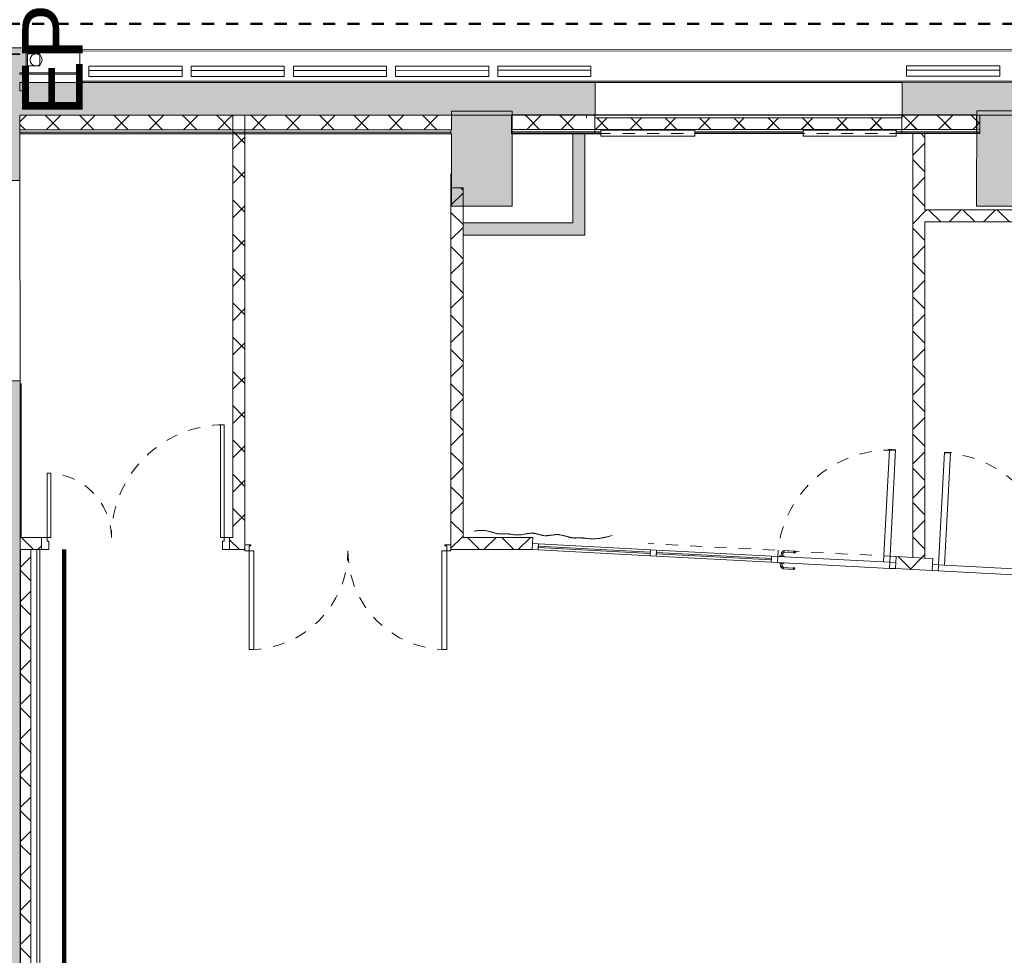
# Model space of a CAD drawing. Header units: metres. Extents: x 82 to 222, y -4 to 154.
# Tile 203 of 214: x 171.06 to 179.18, y 127.48 to 135.2. Entities that reach past the tile are written whole.
import ezdxf

# ---------------------------------------------------------------- set-up
doc = ezdxf.new("R2010")
doc.units = ezdxf.units.M
for name, pattern in [('Caché', [0.003, 0.002, -0.001]), ('Centre', [0.0125, 0.0025, -0.001875, 0.00625, -0.001875]), ('Projeté', [0.003969, 0.002381, -0.001587]), ('Tiret', [0.0025, 0.00125, -0.00125])]:
    doc.linetypes.add(name, pattern=pattern)
for name, color, linetype, lineweight in [('A-ANNO-NOTE', 7, 'Continuous', 20), ('A-CLNG', 7, 'Continuous', 5), ('A-DOOR', 7, 'Continuous', 5), ('A-FLOR', 7, 'Continuous', 5), ('A-GENM', 7, 'Continuous', 5), ('A-GLAZ', 7, 'Continuous', 5), ('A-GLAZ-CURT', 7, 'Continuous', 5), ('A-GLAZ-CWMG', 7, 'Continuous', 5), ('A-WALL', 7, 'Continuous', 5), ('I-WALL', 7, 'Continuous', 5), ('P-SANR-FIXT', 7, 'Continuous', 5), ('Q-SPCQ', 7, 'Continuous', 5)]:
    doc.layers.add(name, color=color, linetype=linetype, lineweight=lineweight)
for name, color, linetype, lineweight, true_color in [('A-AREA', 9, 'Tiret', 5, 0x808080), ('A-DETL', 7, 'Continuous', 5, 0x00a600), ('A-DOOR-FRAM', 7, 'Continuous', 5, 0x2a2a2a)]:
    doc.layers.add(name, color=color, linetype=linetype, lineweight=lineweight, true_color=true_color)
doc.layers.add('A-WALL-PATT', color=7, linetype='Continuous', true_color=0x2a2a2a)
doc.styles.add('Arial', font='arial.ttf', dxfattribs={"height": 0.5})
pattern_1 = [(45, (-9.11556, 107.194), (-0.14142136, 0.14142136), []), (135, (-9.11556, 107.194), (-0.14142136, -0.14142136), [])]

# ---------------------------------------------------------------- blocks, each defined once
blk = doc.blocks.new('OMD_Porte 2V tunnel - 140x204 _occulus-5373049-DCE-Plan de reperage des murs- rez de rue-200 - Dépendante 1')
at = {"layer": 'A-DOOR'}
for p, q in [((-0.765, 0.05), (-0.825, 0.05)), ((-0.825, 0.05), (-0.825, -0.05)), ((-0.765, -0.02), (-0.765, 0.05)), ((0.725, 0.05), (0.665, 0.05)), ((0.665, 0.05), (0.665, -0.02)), ((0.725, -0.05), (0.725, 0.05)), ((-0.825, -0.05), (-0.78, -0.05)), ((-0.78, -0.05), (-0.78, -0.02)), ((-0.78, -0.02), (-0.765, -0.02)), ((-0.78, -0.98), (-0.78, -0.05)), ((-0.78, -0.05), (-0.75, -0.05)), ((-0.75, -0.05), (-0.75, -0.98)), ((0.65, -0.58), (0.65, -0.05)), ((0.65, -0.05), (0.68, -0.05)), ((0.665, -0.02), (0.68, -0.02)), ((0.68, -0.02), (0.68, -0.05)), ((0.68, -0.05), (0.68, -0.58)), ((0.68, -0.05), (0.725, -0.05)), ((0.68, -0.58), (0.65, -0.58)), ((-0.75, -0.98), (-0.78, -0.98))]:
    blk.add_line(p, q, dxfattribs=at)
at = {"layer": 'A-DOOR', "linetype": 'Tiret'}
for centre, radius, start, end in [((-0.78, -0.05), 0.93, 270, 0), ((0.68, -0.05), 0.53, 180, 270)]:
    blk.add_arc(centre, radius, start, end, dxfattribs=at)
blk = doc.blocks.new('Double _T_ - 1_63m x 2_04m-4900236-DCE-Plan de reperage des murs- rez de rue-200 - Dépendante 1')
at = {"layer": 'A-DOOR'}
for p, q in [((-0.81, -0.06), (-0.77, -0.06)), ((-0.81, -0.875), (-0.81, -0.06)), ((-0.77, -0.06), (-0.77, -0.875)), ((0.78, -0.875), (0.78, -0.06)), ((0.78, -0.06), (0.82, -0.06)), ((0.82, -0.06), (0.82, -0.875)), ((-0.77, -0.875), (-0.81, -0.875)), ((0.82, -0.875), (0.78, -0.875))]:
    blk.add_line(p, q, dxfattribs=at)
at = {"layer": 'A-DOOR', "linetype": 'Tiret'}
for centre, start, end in [((-0.81, -0.06), 270, 360), ((0.82, -0.06), 180, 270)]:
    blk.add_arc(centre, 0.815, start, end, dxfattribs=at)
at = {"layer": 'A-DOOR-FRAM', "color": 7}
for p, q in [((-0.795, -0.01), (-0.845, -0.01)), ((-0.845, -0.05), (-0.845, -0.06)), ((-0.845, -0.06), (-0.81, -0.06)), ((-0.81, -0.06), (-0.81, -0.02)), ((-0.81, -0.02), (-0.795, -0.02)), ((-0.795, -0.02), (-0.795, -0.01)), ((0.855, -0.01), (0.805, -0.01)), ((0.805, -0.01), (0.805, -0.02)), ((0.805, -0.02), (0.82, -0.02)), ((0.82, -0.02), (0.82, -0.06)), ((0.82, -0.06), (0.855, -0.06)), ((0.855, -0.06), (0.855, -0.05))]:
    blk.add_line(p, q, dxfattribs=at)
blk = doc.blocks.new('OMD_1PP - GRZ_simple 2-4746474-DCE-Plan de reperage des murs- rez de rue-200 - Dépendante 1')
at = {"layer": 'A-DOOR'}
for p, q in [((-0.4625, 0.955), (-0.4125, 0.955)), ((-0.4625, 0.955), (-0.4625, 0.025)), ((-0.4025, 0.955), (-0.4625, 0.955)), ((-0.4125, 0.955), (-0.4125, 0.025)), ((-0.4125, 0.025), (-0.4625, 0.025)), ((0.4625, 0.025), (-0.4625, 0.025)), ((-0.4625, 0.025), (-0.4625, -0.025)), ((0.325, 0.076), (0.3161, 0.0671)), ((0.3161, 0.0671), (0.3246, 0.0587)), ((0.3299, 0.064), (0.3246, 0.0587)), ((0.415, 0.076), (0.325, 0.076)), ((0.3299, 0.064), (0.41, 0.064)), ((0.4475, 0.03), (0.4075, 0.03)), ((0.4075, 0.025), (0.4075, 0.03)), ((0.41, 0.064), (0.4215, 0.0525)), ((0.4335, 0.0575), (0.415, 0.076)), ((0.4215, 0.0525), (0.4215, 0.03)), ((0.4335, 0.03), (0.4335, 0.0575)), ((0.4475, 0.025), (0.4475, 0.03)), ((0.4625, -0.025), (0.4625, 0.025)), ((-0.4625, -0.025), (0.4625, -0.025)), ((0.3247, -0.0587), (0.3162, -0.0672)), ((0.3162, -0.0672), (0.325, -0.076)), ((0.3247, -0.0587), (0.33, -0.064)), ((0.4151, -0.076), (0.325, -0.076)), ((0.4102, -0.064), (0.33, -0.064)), ((0.4075, -0.03), (0.4075, -0.025)), ((0.4075, -0.03), (0.4475, -0.03)), ((0.4215, -0.0527), (0.4102, -0.064)), ((0.4335, -0.0577), (0.4151, -0.076)), ((0.4215, -0.03), (0.4215, -0.0527)), ((0.4335, -0.03), (0.4335, -0.0577)), ((0.4475, -0.03), (0.4475, -0.025))]:
    blk.add_line(p, q, dxfattribs=at)
at = {"layer": 'A-DOOR', "linetype": 'Tiret'}
blk.add_arc((-0.4625, 0.025), 0.925, 360, 90, dxfattribs=at)
at = {"layer": 'A-DOOR'}
for points in [[(0.325, 0.076), (0.3255, 0.0747), (0.3266, 0.072), (0.3283, 0.0679), (0.3294, 0.0653), (0.3299, 0.064)], [(0.415, 0.076), (0.4145, 0.0747), (0.4133, 0.072), (0.4117, 0.0679), (0.4105, 0.0653), (0.41, 0.064)], [(0.4335, 0.0575), (0.4322, 0.0569), (0.4295, 0.0558), (0.4255, 0.0541), (0.4228, 0.053), (0.4215, 0.0525)], [(0.33, -0.064), (0.3294, -0.0653), (0.3283, -0.068), (0.3266, -0.0721), (0.3255, -0.0747), (0.325, -0.076)], [(0.4102, -0.064), (0.4107, -0.0653), (0.4118, -0.068), (0.4135, -0.0721), (0.4146, -0.0747), (0.4151, -0.076)], [(0.4215, -0.0527), (0.4228, -0.0532), (0.4255, -0.0543), (0.4295, -0.056), (0.4322, -0.0571), (0.4335, -0.0577)]]:
    blk.add_open_spline(points, degree=3, dxfattribs=at)
blk = doc.blocks.new('A6305 - Drapes - A6305 - Drapes_ Pair 36_x 3_-4187230-DCE-Plan de reperage des murs- rez de rue-200 - Dépendante 1')
at = {"layer": 'Q-SPCQ', "true_color": 0x787878}
h = blk.add_hatch(dxfattribs=at)
h.set_pattern_fill('FP_11', color=8, style=0, pattern_type=2)
h.set_pattern_definition([(228, (182.252, 33.764), (0.445597, -0.4012174), []), (318, (182.252, 33.764), (0.4012174, 0.445597), [])])
h.paths.add_polyline_path([(-1.1713, 0.3939), (-1.2119, 0.3885), (-1.2598, 0.3776), (-1.2599, 0.3765), (-1.2122, 0.3874), (-1.1718, 0.3927), (-1.1093, 0.3934), (-1.1373, 0.3954)])
h.paths.add_polyline_path([(-0.9571, 0.3905), (-0.958, 0.3894), (-0.8844, 0.3746), (-0.8837, 0.3758), (-0.9209, 0.3821), (-0.9393, 0.3864)])
h.paths.add_polyline_path([(-0.3639, 0.3927), (-0.3644, 0.3917), (-0.259, 0.3719), (-0.2212, 0.3733), (-0.2211, 0.3743), (-0.2587, 0.373), (-0.2907, 0.3764), (-0.3423, 0.3885)])
at = {"layer": 'Q-SPCQ'}
for p, q in [((-1.316, 0.3597), (-1.316, 0.3585)), ((-0.1768, 0.3818), (-0.1771, 0.3828))]:
    blk.add_line(p, q, dxfattribs=at)
for points, knots in [([(-1.316, 0.3585), (-1.1881, 0.4051), (-1.0562, 0.3818), (-0.9922, 0.4051), (-0.8644, 0.3585), (-0.7646, 0.4051), (-0.6648, 0.3585), (-0.5369, 0.4051), (-0.4503, 0.3818), (-0.3634, 0.4051), (-0.2636, 0.3585), (-0.1768, 0.3818)], [-1.751467, -1.751467, -1.751467, -1.751467, -1.549659, -1.347851, -1.160298, -0.947626, -0.734953, -0.534447, -0.346005, -0.173053, 0, 0, 0, 0]), ([(-0.1771, 0.3828), (-0.193, 0.3785), (-0.2225, 0.3731), (-0.26, 0.3722), (-0.292, 0.3761), (-0.3225, 0.3832), (-0.3511, 0.3913), (-0.3785, 0.3946), (-0.4026, 0.3942), (-0.4208, 0.3924), (-0.4347, 0.3911), (-0.4482, 0.3903), (-0.4615, 0.3908), (-0.475, 0.3919), (-0.4886, 0.3933), (-0.506, 0.3951), (-0.5244, 0.3958), (-0.5399, 0.395), (-0.5559, 0.393), (-0.5766, 0.389), (-0.602, 0.3832), (-0.6274, 0.378), (-0.6521, 0.3749), (-0.6753, 0.3756), (-0.6974, 0.3792), (-0.7188, 0.384), (-0.7398, 0.3884), (-0.7607, 0.3908), (-0.7817, 0.3894), (-0.8027, 0.3854), (-0.8242, 0.3805), (-0.8464, 0.3763), (-0.8695, 0.3744), (-0.8939, 0.3765), (-0.9191, 0.3815), (-0.9439, 0.3876), (-0.9635, 0.3921), (-0.9781, 0.3946), (-0.9917, 0.396), (-1.0074, 0.396), (-1.0258, 0.3945), (-1.0458, 0.3928), (-1.0654, 0.3923), (-1.0837, 0.393), (-1.1043, 0.3944), (-1.1348, 0.3961), (-1.1814, 0.394), (-1.2401, 0.384), (-1.2888, 0.3695), (-1.316, 0.3597)], [-1.751467, -1.751467, -1.751467, -1.751467, -1.719428, -1.687389, -1.65535, -1.623311, -1.580593, -1.537874, -1.495155, -1.452436, -1.431077, -1.409718, -1.366999, -1.34564, -1.32428, -1.281562, -1.238843, -1.217483, -1.196124, -1.153405, -1.110687, -1.067968, -1.025249, -0.98253, -0.939812, -0.897093, -0.854374, -0.811656, -0.768937, -0.726218, -0.683499, -0.640781, -0.598062, -0.555343, -0.512625, -0.469906, -0.427187, -0.405828, -0.384468, -0.34175, -0.299031, -0.256312, -0.213594, -0.192234, -0.170875, -0.128156, -0.085437, -0.042719, 0, 0, 0, 0]), ([(-0.958, 0.3894), (-0.9656, 0.3911), (-1.0043, 0.3986), (-1.0296, 0.3913), (-1.0651, 0.3913)], [1.3056393, 1.3056393, 1.3056393, 1.3056393, 1.3478512, 1.5285534, 1.5285534, 1.5285534, 1.5285534]), ([(-1.0646, 0.3925), (-1.0581, 0.3925), (-1.0444, 0.3929), (-1.0258, 0.3945), (-1.0074, 0.396), (-0.9917, 0.396), (-0.9781, 0.3946), (-0.9676, 0.3928), (-0.9605, 0.3913), (-0.9571, 0.3905)], [0.222914, 0.222914, 0.222914, 0.222914, 0.2563123, 0.299031, 0.3417497, 0.3844685, 0.4058278, 0.4271872, 0.4458281, 0.4458281, 0.4458281, 0.4458281]), ([(-0.3644, 0.3917), (-0.3974, 0.3961), (-0.453, 0.3826), (-0.5369, 0.4051), (-0.6648, 0.3585), (-0.7646, 0.4051), (-0.8368, 0.3714), (-0.8809, 0.3743), (-0.8844, 0.3746)], [0.1910692, 0.1910692, 0.1910692, 0.1910692, 0.3460053, 0.5344467, 0.7349533, 0.9476257, 1.1602982, 1.1782599, 1.1782599, 1.1782599, 1.1782599]), ([(-0.8837, 0.3758), (-0.879, 0.3753), (-0.8663, 0.3746), (-0.8464, 0.3763), (-0.8242, 0.3805), (-0.8027, 0.3854), (-0.7817, 0.3894), (-0.7607, 0.3908), (-0.7398, 0.3884), (-0.7188, 0.384), (-0.6974, 0.3792), (-0.6753, 0.3756), (-0.6521, 0.3749), (-0.6274, 0.378), (-0.602, 0.3832), (-0.5766, 0.389), (-0.5559, 0.393), (-0.5399, 0.395), (-0.5244, 0.3958), (-0.506, 0.3951), (-0.4886, 0.3933), (-0.475, 0.3919), (-0.4615, 0.3908), (-0.4482, 0.3903), (-0.4347, 0.3911), (-0.4208, 0.3924), (-0.4026, 0.3942), (-0.3823, 0.3946), (-0.3687, 0.3933), (-0.3639, 0.3927)], [0.5732075, 0.5732075, 0.5732075, 0.5732075, 0.598062, 0.6407808, 0.6834995, 0.7262182, 0.7689369, 0.8116556, 0.8543743, 0.8970931, 0.9398118, 0.9825305, 1.0252492, 1.0679679, 1.1106866, 1.1534054, 1.1961241, 1.2174834, 1.2388428, 1.2815615, 1.3242802, 1.3456396, 1.3669989, 1.4097177, 1.431077, 1.4524364, 1.4951551, 1.5378738, 1.5603982, 1.5603982, 1.5603982, 1.5603982])]:
    blk.add_open_spline(points, degree=3, knots=knots, dxfattribs=at)
blk = doc.blocks.new('OMD_Ouvrant - Oscillo Battant-5382179-DCE-Plan de reperage des murs- rez de rue-200 - Dépendante 1')
at = {"layer": 'A-GLAZ'}
for p, q in [((-0.3866, -0.05), (-0.3866, 0)), ((-0.3866, 0), (0.3866, 0)), ((0.3866, -0.05), (-0.3866, -0.05)), ((0.3866, 0), (0.3866, -0.05))]:
    blk.add_line(p, q, dxfattribs=at)
blk = doc.blocks.new('OMD_Ouvrant - Oscillo Battant-5382132-DCE-Plan de reperage des murs- rez de rue-200 - Dépendante 1')
at = {"layer": 'A-GLAZ'}
for p, q in [((-0.383, -0.05), (-0.383, 0)), ((-0.383, 0), (0.383, 0)), ((0.383, -0.05), (-0.383, -0.05)), ((0.383, 0), (0.383, -0.05))]:
    blk.add_line(p, q, dxfattribs=at)
blk = doc.blocks.new('Panneau système - MAILLE-5184051-DCE-Plan de reperage des murs- rez de rue-200 - Dépendante 1')
at = {"layer": 'A-GLAZ-CURT'}
for p, q in [((0.2465, 0.005), (-0.2465, 0.005)), ((-0.2465, 0.005), (-0.2465, -0.005)), ((0.2465, -0.005), (0.2465, 0.005)), ((-0.2465, -0.005), (0.2465, -0.005))]:
    blk.add_line(p, q, dxfattribs=at)
blk = doc.blocks.new('Meneau rectangulaire - 50x50 Int-4698782-DCE-Plan de reperage des murs- rez de rue-200 - Dépendante 1')
at = {"layer": 'A-GLAZ-CWMG'}
for p, q in [((0, 0.025), (-0.05, 0.025)), ((0, 0.025), (0, -0.025)), ((-0.05, -0.025), (0, -0.025))]:
    blk.add_line(p, q, dxfattribs=at)
blk = doc.blocks.new('Meneau rectangulaire - ht 100x50-5394113-DCE-Plan de reperage des murs- rez de rue-200 - Dépendante 1')
at = {"layer": 'A-GLAZ-CWMG'}
for p, q in [((131.0947, 130.8256), (130.146, 130.7759)), ((131.0973, 130.7757), (130.1486, 130.726))]:
    blk.add_line(p, q, dxfattribs=at)
blk = doc.blocks.new('Meneau rectangulaire - ht 100x50-V134-DCE-Plan de reperage des murs- rez de rue-200 - Dépendante 1')
at = {"layer": 'A-GLAZ-CWMG'}
for p, q in [((119.1396, 130.8768), (120.0633, 130.8284)), ((119.137, 130.8269), (120.0607, 130.7785))]:
    blk.add_line(p, q, dxfattribs=at)
blk = doc.blocks.new('Meneau rectangulaire - 50x50 Int-4723650-DCE-Plan de reperage des murs- rez de rue-200 - Dépendante 1')
at = {"layer": 'A-GLAZ-CWMG'}
for p, q in [((0, 0.025), (-0.05, 0.025)), ((0, 0.025), (0, -0.025)), ((-0.05, -0.025), (0, -0.025))]:
    blk.add_line(p, q, dxfattribs=at)
blk = doc.blocks.new('Panneau système - Vitré _vitro-4723654-DCE-Plan de reperage des murs- rez de rue-200 - Dépendante 1')
at = {"layer": 'A-GLAZ-CURT'}
for p, q in [((-0.475, 0.005), (0.475, 0.005)), ((-0.475, -0.005), (-0.475, 0.005)), ((0.475, -0.005), (0.475, 0.005)), ((0.475, -0.005), (-0.475, -0.005))]:
    blk.add_line(p, q, dxfattribs=at)
blk = doc.blocks.new('Panneau système - Vitré _vitro-4724150-DCE-Plan de reperage des murs- rez de rue-200 - Dépendante 1')
at = {"layer": 'A-GLAZ-CURT'}
for p, q in [((-0.4625, 0.005), (0.4625, 0.005)), ((-0.4625, -0.005), (-0.4625, 0.005)), ((0.4625, -0.005), (0.4625, 0.005)), ((0.4625, -0.005), (-0.4625, -0.005))]:
    blk.add_line(p, q, dxfattribs=at)
blk = doc.blocks.new('Meneau rectangulaire - 50x50 Int-4723635-DCE-Plan de reperage des murs- rez de rue-200 - Dépendante 1')
at = {"layer": 'A-GLAZ-CWMG'}
for p, q in [((0.025, 0.025), (-0.025, 0.025)), ((-0.025, 0.025), (-0.025, -0.025)), ((0.025, 0.025), (0.025, -0.025)), ((-0.025, -0.025), (0.025, -0.025))]:
    blk.add_line(p, q, dxfattribs=at)
blk = doc.blocks.new('OMD_1PP - GRZ_simple 2-4746657-DCE-Plan de reperage des murs- rez de rue-200 - Dépendante 1')
at = {"layer": 'A-DOOR'}
for p, q in [((-0.4625, -0.025), (-0.4625, 0.025)), ((-0.4625, 0.025), (0.4625, 0.025)), ((0.325, 0.076), (0.3162, 0.0672)), ((0.3162, 0.0672), (0.3247, 0.0587)), ((0.33, 0.064), (0.3247, 0.0587)), ((0.325, 0.076), (0.4151, 0.076)), ((0.33, 0.064), (0.4102, 0.064)), ((0.4475, 0.03), (0.4075, 0.03)), ((0.4075, 0.025), (0.4075, 0.03)), ((0.4102, 0.064), (0.4215, 0.0527)), ((0.4151, 0.076), (0.4335, 0.0577)), ((0.4215, 0.0527), (0.4215, 0.03)), ((0.4335, 0.0577), (0.4335, 0.03)), ((0.4475, 0.025), (0.4475, 0.03)), ((0.4625, 0.025), (0.4625, -0.025)), ((-0.4125, -0.025), (-0.4625, -0.025)), ((-0.4625, -0.955), (-0.4625, -0.025)), ((0.4625, -0.025), (-0.4625, -0.025)), ((-0.4125, -0.955), (-0.4125, -0.025)), ((0.3246, -0.0587), (0.3161, -0.0671)), ((0.3161, -0.0671), (0.325, -0.076)), ((0.3246, -0.0587), (0.3299, -0.064)), ((0.325, -0.076), (0.415, -0.076)), ((0.41, -0.064), (0.3299, -0.064)), ((0.4075, -0.03), (0.4075, -0.025)), ((0.4075, -0.03), (0.4475, -0.03)), ((0.4215, -0.0525), (0.41, -0.064)), ((0.415, -0.076), (0.4335, -0.0575)), ((0.4215, -0.03), (0.4215, -0.0525)), ((0.4335, -0.0575), (0.4335, -0.03)), ((0.4475, -0.03), (0.4475, -0.025)), ((-0.4625, -0.955), (-0.4125, -0.955)), ((-0.4025, -0.955), (-0.4625, -0.955))]:
    blk.add_line(p, q, dxfattribs=at)
at = {"layer": 'A-DOOR', "linetype": 'Tiret'}
blk.add_arc((-0.4625, -0.025), 0.925, 270, 0, dxfattribs=at)
at = {"layer": 'A-DOOR'}
for points in [[(0.325, 0.076), (0.3255, 0.0747), (0.3266, 0.0721), (0.3283, 0.068), (0.3294, 0.0653), (0.33, 0.064)], [(0.4151, 0.076), (0.4146, 0.0747), (0.4135, 0.0721), (0.4118, 0.068), (0.4107, 0.0653), (0.4102, 0.064)], [(0.4335, 0.0577), (0.4322, 0.0571), (0.4295, 0.056), (0.4255, 0.0543), (0.4228, 0.0532), (0.4215, 0.0527)], [(0.3299, -0.064), (0.3294, -0.0653), (0.3283, -0.0679), (0.3266, -0.072), (0.3255, -0.0747), (0.325, -0.076)], [(0.41, -0.064), (0.4105, -0.0653), (0.4117, -0.0679), (0.4133, -0.072), (0.4145, -0.0747), (0.415, -0.076)], [(0.4215, -0.0525), (0.4228, -0.053), (0.4255, -0.0541), (0.4295, -0.0558), (0.4322, -0.0569), (0.4335, -0.0575)]]:
    blk.add_open_spline(points, degree=3, dxfattribs=at)
blk = doc.blocks.new('Meneau rectangulaire - 50x50 Int-4723656-DCE-Plan de reperage des murs- rez de rue-200 - Dépendante 1')
at = {"layer": 'A-GLAZ-CWMG'}
for p, q in [((0, 0.025), (-0.05, 0.025)), ((-0.05, 0.025), (-0.05, -0.025)), ((0, 0.025), (0, -0.025)), ((-0.05, -0.025), (0, -0.025))]:
    blk.add_line(p, q, dxfattribs=at)
blk = doc.blocks.new('Meneau rectangulaire - 50x50 Int-V132-DCE-Plan de reperage des murs- rez de rue-200 - Dépendante 1')
at = {"layer": 'A-GLAZ-CWMG'}
for p, q in [((0.025, 0.025), (-0.025, 0.025)), ((0.025, 0.025), (0.025, -0.025)), ((-0.025, -0.025), (0.025, -0.025))]:
    blk.add_line(p, q, dxfattribs=at)
blk = doc.blocks.new('Gouttière avec dauphin - Gouttière avec dauphin 13_2-4851836-DCE-Plan de reperage des murs- rez de rue-200 - Dépendante 1')
at = {"layer": 'P-SANR-FIXT', "linetype": 'Caché'}
for p, q in [((-0.05, -0.03), (-0.05, 0.07)), ((-0.05, 0.07), (0.05, 0.07)), ((0.05, 0.07), (0.05, -0.03)), ((0.05, -0.03), (-0.05, -0.03))]:
    blk.add_line(p, q, dxfattribs=at)
at = {"layer": 'P-SANR-FIXT'}
blk.add_circle((0, 0), 0.05, dxfattribs=at)
blk = doc.blocks.new('Ouverture-Fenêtre-Carrée - 2520x 1000mm-4885269-DCE-Plan de reperage des murs- rez de rue-200 - Dépendante 1')
at = {"layer": 'A-GENM'}
for p, q in [((-1.2732, -0.0765), (-1.2732, 0.0765)), ((1.2568, 0.0765), (1.2568, -0.0765))]:
    blk.add_line(p, q, dxfattribs=at)
at = {"layer": 'A-GENM', "linetype": 'Projeté'}
for p, q in [((-1.2732, 0.0765), (1.2568, 0.0765)), ((1.2568, -0.0765), (-1.2732, -0.0765))]:
    blk.add_line(p, q, dxfattribs=at)
blk = doc.blocks.new('Ouverture-Fenêtre-Carrée - 2520x 1000mm-4885399-DCE-Plan de reperage des murs- rez de rue-200 - Dépendante 1')
at = {"layer": 'A-GENM'}
for p, q in [((-1.2732, -0.135), (-1.2732, 0.135)), ((1.2568, 0.135), (1.2568, -0.135))]:
    blk.add_line(p, q, dxfattribs=at)
at = {"layer": 'A-GENM', "linetype": 'Projeté'}
for p, q in [((-1.2732, 0.135), (1.2568, 0.135)), ((1.2568, -0.135), (-1.2732, -0.135))]:
    blk.add_line(p, q, dxfattribs=at)

msp = doc.modelspace()

# ---------------------------------------------------------------- hatches: boundary and pattern name
at = {"layer": 'A-WALL-PATT'}
h = msp.add_hatch(color=256, dxfattribs=at)
h.paths.add_polyline_path([(171.1161, 134.9181), (171.1162, 134.9681), (164.7214, 134.9754), (164.7214, 134.9254), (171.0661, 134.9182)])
h.paths.add_polyline_path([(163.4216, 134.9269), (163.4216, 134.9769), (157.1341, 134.984), (157.1341, 134.934), (162.4432, 134.928)])
h = msp.add_hatch(color=256, dxfattribs=at)
h.paths.add_polyline_path([(171.0659, 134.6135), (171.0661, 134.9135), (164.7211, 134.9207), (164.7211, 134.6207), (170.766, 134.6138)])
h.paths.add_polyline_path([(163.4211, 134.6222), (163.4214, 134.9222), (157.4841, 134.9289), (157.4841, 134.6289), (162.9551, 134.6227)])
at = {"layer": 'A-WALL-PATT', "lineweight": 5}
msp.add_hatch(color=256, dxfattribs=at).paths.add_polyline_path([(171.1159, 134.6134), (171.1161, 134.9181), (171.0661, 134.9181), (171.066, 134.6135)])
at = {"layer": 'A-WALL-PATT'}
h = msp.add_hatch(color=256, dxfattribs=at)
h.paths.add_polyline_path([(171.0661, 134.4115), (175.8092, 134.4126), (175.8092, 134.6826), (171.066, 134.6815), (171.0661, 134.5148)])
h.paths.add_polyline_path([(178.3392, 134.4132), (180.0246, 134.4136), (180.0245, 134.6836), (178.3392, 134.6832), (178.3392, 134.5148)])
h.paths.add_polyline_path([(183.3946, 134.4144), (185.0746, 134.4148), (185.0746, 134.6848), (183.3945, 134.6844), (183.3945, 134.5148)])
h.paths.add_polyline_path([(187.6046, 134.4154), (192.3523, 134.4165), (192.3524, 134.6865), (187.6046, 134.6854), (187.6046, 134.5148)])
h = msp.add_hatch(color=256, dxfattribs=at)
h.paths.add_polyline_path([(170.7743, 111.0814), (171.0716, 111.0815), (171.0716, 111.0877), (170.7716, 111.0877)])
h.paths.add_polyline_path([(170.7662, 134.0664), (170.7756, 134.0664), (170.7756, 134.3894), (171.0661, 134.3894), (171.066, 134.6135), (170.766, 134.6138), (170.7662, 134.1105)])
for points in [[(174.6245, 134.3897), (175.1245, 134.3897), (175.1245, 134.4453), (174.6245, 134.4459)], [(178.9546, 134.39), (179.4546, 134.39), (179.4546, 134.4468), (178.9546, 134.4473)], [(175.1236, 133.6613), (175.1245, 134.3897), (174.6245, 134.3894), (174.6245, 133.6619), (175.1214, 133.6613)], [(179.4538, 133.6627), (179.4544, 134.39), (178.9546, 134.3899), (178.9546, 133.6633), (179.2087, 133.663)]]:
    msp.add_hatch(color=256, dxfattribs=at).paths.add_polyline_path(points)
h = msp.add_hatch(color=256, dxfattribs=at)
h.paths.add_polyline_path([(170.7716, 111.0877), (171.0716, 111.088), (171.0666, 132.2204), (170.7666, 132.2203), (170.7716, 111.1987)])
h.paths.add_polyline_path([(170.7662, 133.8749), (171.0662, 133.8749), (171.0661, 134.3894), (170.7756, 134.3894), (170.7756, 134.0664), (170.7662, 134.0652), (170.7662, 133.9757)])
at = {"layer": 'A-WALL-PATT', "lineweight": 5, "true_color": 0x7e7e7e}
h = msp.add_hatch(dxfattribs=at)
h.set_pattern_fill('FP_1', color=8, style=0, pattern_type=2)
h.set_pattern_definition(pattern_1)
h.paths.add_polyline_path([(171.0661, 134.3894), (174.6245, 134.3897), (174.6245, 134.4123), (171.0661, 134.4115)])
h = msp.add_hatch(dxfattribs=at)
h.set_pattern_fill('FP_1', color=8, style=0, pattern_type=2)
h.set_pattern_definition(pattern_1)
h.paths.add_polyline_path([(171.0661, 134.2915), (174.6244, 134.2923), (174.6245, 134.3897), (171.0661, 134.3894)])
at = {"layer": 'A-WALL-PATT', "lineweight": 5}
h = msp.add_hatch(dxfattribs=at)
h.set_pattern_fill('FP_1', style=0, pattern_type=2)
h.set_pattern_definition(pattern_1)
h.paths.add_polyline_path([(172.8199, 134.3895), (172.9199, 134.3896), (172.9199, 134.4119), (172.8199, 134.4119)])
h = msp.add_hatch(dxfattribs=at)
h.set_pattern_fill('FP_1', style=0, pattern_type=2)
h.set_pattern_definition(pattern_1)
h.paths.add_polyline_path([(172.9199, 130.9295), (172.9199, 134.3896), (172.8199, 134.3894), (172.8199, 130.9295)])
at = {"layer": 'A-WALL-PATT', "lineweight": 5, "true_color": 0x7e7e7e}
h = msp.add_hatch(dxfattribs=at)
h.set_pattern_fill('FP_1', color=8, style=0, pattern_type=2)
h.set_pattern_definition(pattern_1)
h.paths.add_polyline_path([(175.1181, 134.3897), (175.7375, 134.3898), (175.7375, 134.4126), (175.1181, 134.4124)])
h.paths.add_polyline_path([(178.339, 134.3899), (178.98, 134.39), (178.98, 134.4134), (178.339, 134.4132)])
h = msp.add_hatch(dxfattribs=at)
h.set_pattern_fill('FP_1', color=8, style=0, pattern_type=2)
h.set_pattern_definition(pattern_1)
h.paths.add_polyline_path([(175.1181, 134.2924), (178.98, 134.2934), (178.98, 134.39), (175.1181, 134.3897)])
h = msp.add_hatch(dxfattribs=at)
h.set_pattern_fill('FP_1', color=8, style=0, pattern_type=2)
h.set_pattern_definition(pattern_1)
h.paths.add_polyline_path([(175.1214, 134.3897), (175.806, 134.3898), (175.806, 134.4147), (175.1214, 134.4146)])
h.paths.add_polyline_path([(178.339, 134.3899), (178.9522, 134.39), (178.9522, 134.4155), (178.339, 134.4153)])
h = msp.add_hatch(dxfattribs=at)
h.set_pattern_fill('FP_1', color=8, style=0, pattern_type=2)
h.set_pattern_definition(pattern_1)
h.paths.add_polyline_path([(175.1214, 134.2946), (178.9522, 134.2955), (178.9522, 134.39), (175.1214, 134.3897)])
at = {"layer": 'A-WALL-PATT', "true_color": 0xc0c0c0}
for points in [[(171.0661, 134.2585), (174.6199, 134.2593), (174.6199, 134.2723), (171.0661, 134.2715)], [(175.6236, 133.4238), (175.7236, 133.4238), (175.7236, 134.2617), (175.6236, 134.2617), (175.6236, 133.4366)], [(175.6236, 133.4238), (175.6236, 133.5238), (174.7199, 133.5238), (174.7199, 133.4238), (175.2169, 133.4238)]]:
    msp.add_hatch(color=9, dxfattribs=at).paths.add_polyline_path(points)
at = {"layer": 'A-WALL-PATT', "lineweight": 5}
h = msp.add_hatch(dxfattribs=at)
h.set_pattern_fill('FP_1', style=0, pattern_type=2)
h.set_pattern_definition(pattern_1)
h.paths.add_polyline_path([(174.6199, 130.9295), (174.7199, 130.9295), (174.7199, 133.8137), (174.6199, 133.8137), (174.6199, 131.2802)])
h.paths.add_polyline_path([(174.6243, 134.2593), (174.6243, 134.2923), (174.6199, 134.2923), (174.6199, 134.2593)])
h = msp.add_hatch(dxfattribs=at)
h.set_pattern_fill('FP_1', style=0, pattern_type=2)
h.set_pattern_definition(pattern_1)
h.paths.add_polyline_path([(178.5278, 130.7599), (178.5278, 134.2603), (178.4278, 134.2602), (178.4278, 130.7651)])
h = msp.add_hatch(dxfattribs=at)
h.set_pattern_fill('FP_1', style=0, pattern_type=2)
h.set_pattern_definition(pattern_1)
h.paths.add_polyline_path([(179.5544, 133.5327), (179.5544, 133.6327), (178.5278, 133.6327), (178.5278, 133.5327), (179.4544, 133.5327)])
h = msp.add_hatch(dxfattribs=at)
h.set_pattern_fill('FP_1', style=0, pattern_type=2)
h.set_pattern_definition(pattern_1)
h.paths.add_polyline_path([(171.1544, 130.8295), (171.2449, 130.8295), (171.2449, 130.9295), (171.0669, 130.9295), (171.0669, 130.8295), (171.0694, 130.8295)])
h.paths.add_polyline_path([(172.8199, 130.8295), (172.9199, 130.8295), (172.9199, 130.9295), (172.7949, 130.9295), (172.7949, 130.8295)])
h.paths.add_polyline_path([(174.6199, 130.8295), (175.2885, 130.8295), (175.2911, 130.9295), (174.6199, 130.9295)])
h = msp.add_hatch(dxfattribs=at)
h.set_pattern_fill('FP_1', style=0, pattern_type=2)
h.set_pattern_definition(pattern_1)
h.paths.add_polyline_path([(181.8068, 130.4879), (181.8068, 130.588), (181.5886, 130.5995), (181.5834, 130.4996), (181.7552, 130.4906)])
h.paths.add_polyline_path([(178.5875, 130.6566), (178.5927, 130.7565), (178.2896, 130.7724), (178.2844, 130.6725), (178.5278, 130.6597)])
h.paths.add_polyline_path([(175.2885, 130.8295), (175.2937, 130.9294), (175.2911, 130.9295)])
at = {"layer": 'A-WALL-PATT', "lineweight": 5, "true_color": 0x7e7e7e}
h = msp.add_hatch(dxfattribs=at)
h.set_pattern_fill('FP_1', color=8, style=0, pattern_type=2)
h.set_pattern_definition(pattern_1)
h.paths.add_polyline_path([(171.0697, 117.7409), (171.1547, 117.7409), (171.1544, 130.8295), (171.0694, 130.8295), (171.0697, 118.3418)])

# ---------------------------------------------------------------- linework, layer by layer
at = {"layer": 'A-AREA'}
msp.add_line((178.2896, 130.7724), (176.2452, 130.8795), dxfattribs=at)
at = {"layer": 'A-CLNG'}
for p, q in [((171.0671, 130.1119), (171.0695, 130.1119)), ((171.0671, 130.1115), (171.0695, 130.1115))]:
    msp.add_line(p, q, dxfattribs=at)
at = {"layer": 'A-DETL', "color": 1, "linetype": 'Centre', "lineweight": 50, "true_color": 0xff0000}
msp.add_line((170.566, 135.1664), (192.8826, 135.1664), dxfattribs=at)
at = {"layer": 'A-DETL', "color": 43, "lineweight": 100, "true_color": 0xc0ab6b}
msp.add_line((171.4297, 130.8295), (171.43, 117.7415), dxfattribs=at)
at = {"layer": 'A-FLOR'}
for p, q in [((171.0666, 132.1976), (171.0761, 132.1976)), ((171.0761, 132.1976), (171.0764, 130.9295))]:
    msp.add_line(p, q, dxfattribs=at)
at = {"layer": 'A-WALL', "lineweight": 20}
for p, q in [((164.7213, 134.9254), (171.0661, 134.9182)), ((171.1162, 134.9681), (164.7214, 134.9754)), ((171.1161, 134.9181), (171.1162, 134.9681)), ((171.0661, 134.9135), (164.7211, 134.9207)), ((171.0661, 134.9182), (171.0661, 134.9135)), ((171.1159, 134.6134), (171.1161, 134.9181)), ((171.6353, 134.8168), (172.403, 134.817)), ((171.6353, 134.7318), (171.6353, 134.8168)), ((172.403, 134.732), (172.403, 134.817)), ((172.4781, 134.8168), (173.2458, 134.817)), ((172.4781, 134.7318), (172.4781, 134.8168)), ((173.2458, 134.732), (173.2458, 134.817)), ((173.3207, 134.817), (174.0884, 134.8172)), ((173.3208, 134.732), (173.3207, 134.817)), ((174.0884, 134.7322), (174.0884, 134.8172)), ((174.1634, 134.8172), (174.9311, 134.8174)), ((174.1634, 134.7322), (174.1634, 134.8172)), ((174.9311, 134.7324), (174.9311, 134.8174)), ((175.0061, 134.8174), (175.7738, 134.8176)), ((175.0061, 134.7324), (175.0061, 134.8174)), ((175.7738, 134.7326), (175.7738, 134.8176)), ((178.3768, 134.8182), (179.1444, 134.8184)), ((178.3768, 134.7332), (178.3768, 134.8182)), ((179.1444, 134.7334), (179.1444, 134.8184)), ((171.066, 134.6815), (175.8092, 134.6826)), ((172.403, 134.732), (171.6353, 134.7318)), ((173.2458, 134.732), (172.4781, 134.7318)), ((174.0884, 134.7322), (173.3208, 134.732)), ((174.9311, 134.7324), (174.1634, 134.7322)), ((175.7738, 134.7326), (175.0061, 134.7324)), ((175.8092, 134.4126), (175.8092, 134.6826)), ((178.3392, 134.6832), (180.0245, 134.6836)), ((178.3392, 134.4132), (178.3392, 134.6832)), ((179.1444, 134.7334), (178.3768, 134.7332)), ((171.0659, 134.6135), (171.1159, 134.6134)), ((174.6245, 134.4459), (174.6245, 134.4123)), ((174.6245, 134.4459), (175.1245, 134.4453)), ((175.1236, 133.6613), (175.1245, 134.4453)), ((178.9538, 133.6633), (178.9546, 134.4473)), ((178.9546, 134.4473), (179.4546, 134.4468)), ((171.0661, 134.4115), (172.8199, 134.4119)), ((172.9199, 134.4119), (175.8092, 134.4126)), ((178.98, 134.4134), (180.0246, 134.4136)), ((171.0662, 133.8749), (171.0661, 134.2585)), ((174.6236, 133.6619), (174.6243, 134.2593)), ((170.7662, 133.8749), (171.0662, 133.8749)), ((174.6236, 133.6619), (175.1236, 133.6613)), ((178.9538, 133.6633), (179.4538, 133.6627)), ((170.7666, 132.2203), (171.0666, 132.2204)), ((171.0666, 132.2204), (171.0669, 130.9295)), ((171.0669, 130.8295), (171.07, 117.7409))]:
    msp.add_line(p, q, dxfattribs=at)
at = {"layer": 'A-WALL'}
for p, q in [((191.8666, 134.9564), (171.559, 134.9516)), ((171.5591, 134.7605), (171.559, 134.9516)), ((191.8666, 134.9464), (171.559, 134.9416)), ((171.066, 134.6815), (171.0659, 134.6135)), ((171.5591, 134.6816), (171.5591, 134.7505)), ((191.8666, 134.6964), (171.5591, 134.6916)), ((175.8092, 134.6826), (178.3392, 134.6832)), ((178.339, 134.4132), (175.8092, 134.4126)), ((171.0662, 133.8749), (171.0666, 132.2204))]:
    msp.add_line(p, q, dxfattribs=at)
at = {"layer": 'A-WALL', "lineweight": 9}
for p, q in [((172.403, 134.782), (171.6353, 134.7818)), ((173.2458, 134.782), (172.4781, 134.7818)), ((174.0884, 134.7822), (173.3208, 134.782)), ((174.9311, 134.7824), (174.1634, 134.7822)), ((175.7738, 134.7826), (175.0061, 134.7824)), ((179.1444, 134.7834), (178.3768, 134.7832)), ((174.6244, 134.2923), (171.0661, 134.2915)), ((174.6199, 134.2723), (171.0661, 134.2715)), ((174.6199, 134.2923), (174.6199, 134.2593)), ((178.98, 134.2934), (175.1181, 134.2924)), ((175.856, 134.2726), (175.1181, 134.2724)), ((178.9522, 134.2955), (175.1214, 134.2946)), ((175.856, 134.2747), (175.1214, 134.2746)), ((177.523, 134.2751), (176.6292, 134.2749)), ((177.523, 134.273), (176.6292, 134.2728)), ((178.9522, 134.2755), (178.289, 134.2753)), ((178.98, 134.2734), (178.289, 134.2732)), ((174.7199, 133.5238), (174.7199, 133.4238)), ((171.2294, 130.8295), (171.0694, 130.8295)), ((171.1544, 130.8295), (171.1547, 117.7409)), ((171.2044, 130.8295), (171.2047, 117.7409)), ((178.5278, 130.7599), (178.4278, 130.7651))]:
    msp.add_line(p, q, dxfattribs=at)
at = {"layer": 'I-WALL', "lineweight": 20}
for p, q in [((171.0661, 134.2585), (171.0661, 134.4115)), ((172.8199, 130.9295), (172.8199, 134.4119)), ((172.8199, 134.4119), (172.9199, 134.4119)), ((172.9199, 130.8295), (172.9199, 134.4119)), ((174.6244, 134.2923), (174.6245, 134.4123)), ((175.1181, 134.2594), (175.1181, 134.4124)), ((175.1214, 134.4146), (175.806, 134.4147)), ((175.1214, 134.2616), (175.1214, 134.4146)), ((175.7375, 134.4126), (175.7375, 134.3898)), ((175.806, 134.4147), (175.806, 134.3898)), ((178.9522, 134.4155), (178.339, 134.4153)), ((178.339, 134.4153), (178.339, 134.3899)), ((178.98, 134.4134), (178.339, 134.4132)), ((178.339, 134.4132), (178.339, 134.3899)), ((178.9522, 134.2625), (178.9522, 134.4155)), ((178.98, 134.2604), (178.98, 134.4134)), ((171.0661, 134.2585), (174.6243, 134.2593)), ((175.856, 134.2596), (175.1181, 134.2594)), ((175.856, 134.2617), (175.1214, 134.2616)), ((175.6236, 133.5238), (175.6236, 134.2617)), ((175.6236, 134.2617), (175.7236, 134.2617)), ((175.7236, 134.2617), (175.7236, 133.4238)), ((177.523, 134.2621), (176.6292, 134.2619)), ((177.523, 134.26), (176.6292, 134.2598)), ((178.9522, 134.2625), (178.289, 134.2623)), ((178.98, 134.2604), (178.289, 134.2602)), ((178.4278, 130.7651), (178.4278, 134.2602)), ((178.5278, 134.2603), (178.5278, 133.6327)), ((174.6199, 130.8295), (174.6199, 133.8137)), ((174.6199, 133.8137), (174.7199, 133.8137)), ((174.7199, 133.8137), (174.7199, 133.5238)), ((178.5278, 133.6327), (179.4544, 133.6327)), ((174.7199, 133.5238), (175.6236, 133.5238)), ((178.5278, 133.5327), (178.5278, 130.7599)), ((179.5544, 133.5327), (178.5278, 133.5327)), ((174.7199, 133.4238), (174.7199, 130.9295)), ((175.7236, 133.4238), (174.7199, 133.4238)), ((171.2449, 130.9295), (171.0669, 130.9295)), ((171.0669, 130.8295), (171.0669, 130.9295)), ((171.2449, 130.8295), (171.2449, 130.9295)), ((172.8199, 130.9295), (172.7949, 130.9295)), ((172.7949, 130.8295), (172.7949, 130.9295)), ((175.2911, 130.9295), (174.7199, 130.9295)), ((175.2937, 130.9294), (175.2885, 130.8295)), ((175.2937, 130.9294), (175.2911, 130.9295)), ((171.0669, 130.8295), (171.0694, 130.8295)), ((171.0697, 117.7409), (171.0694, 130.8295)), ((171.2294, 130.8295), (171.2449, 130.8295)), ((171.2297, 117.7409), (171.2294, 130.8295)), ((172.7949, 130.8295), (172.9199, 130.8295)), ((174.6199, 130.8295), (175.2885, 130.8295)), ((178.2844, 130.6725), (178.2896, 130.7724)), ((178.4278, 130.7651), (178.2896, 130.7724)), ((178.5927, 130.7565), (178.5278, 130.7599)), ((178.5875, 130.6566), (178.5927, 130.7565)), ((178.2844, 130.6725), (178.5875, 130.6566))]:
    msp.add_line(p, q, dxfattribs=at)
at = {"layer": 'I-WALL'}
for p, q in [((178.339, 134.3899), (175.806, 134.3898)), ((175.8092, 134.4147), (178.339, 134.4153)), ((174.6199, 133.8137), (174.6199, 133.9285)), ((174.6199, 133.9285), (174.6239, 133.9285))]:
    msp.add_line(p, q, dxfattribs=at)

# ---------------------------------------------------------------- block references
at = {"layer": 'A-DOOR'}
for name, p, rotation in [('OMD_Porte 2V tunnel - 140x204 _occulus-5373049-DCE-Plan de reperage des murs- rez de rue-200 - Dépendante 1', (171.9699, 130.8795), 180), ('OMD_1PP - GRZ_simple 2-4746657-DCE-Plan de reperage des murs- rez de rue-200 - Dépendante 1', (177.7739, 130.7243), 176.9999999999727), ('OMD_1PP - GRZ_simple 2-4746474-DCE-Plan de reperage des murs- rez de rue-200 - Dépendante 1', (179.1006, 130.6548), 356.9999999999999)]:
    msp.add_blockref(name, p, dxfattribs=dict(at, rotation=rotation))
at = {"layer": 'A-DOOR-FRAM', "color": 7}
msp.add_blockref('Double _T_ - 1_63m x 2_04m-4900236-DCE-Plan de reperage des murs- rez de rue-200 - Dépendante 1', (173.7649, 130.8795), dxfattribs=at)
at = {"layer": 'A-GENM', "rotation": 0.0135285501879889}
for name, p in [('Ouverture-Fenêtre-Carrée - 2520x 1000mm-4885399-DCE-Plan de reperage des murs- rez de rue-200 - Dépendante 1', (177.0824, 134.5479)), ('Ouverture-Fenêtre-Carrée - 2520x 1000mm-4885269-DCE-Plan de reperage des murs- rez de rue-200 - Dépendante 1', (177.0792, 134.3385))]:
    msp.add_blockref(name, p, dxfattribs=at)
at = {"layer": 'A-GLAZ'}
for name, p in [('OMD_Ouvrant - Oscillo Battant-5382179-DCE-Plan de reperage des murs- rez de rue-200 - Dépendante 1', (176.2426, 134.2891)), ('OMD_Ouvrant - Oscillo Battant-5382132-DCE-Plan de reperage des murs- rez de rue-200 - Dépendante 1', (177.906, 134.2891))]:
    msp.add_blockref(name, p, dxfattribs=at)
at = {"layer": 'A-GLAZ-CURT'}
for name, p, rotation in [('Panneau système - MAILLE-5184051-DCE-Plan de reperage des murs- rez de rue-200 - Dépendante 1', (171.3125, 134.7555), 180), ('Panneau système - Vitré _vitro-4724150-DCE-Plan de reperage des murs- rez de rue-200 - Dépendante 1', (175.8016, 130.8276), 176.9999999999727), ('Panneau système - Vitré _vitro-4723654-DCE-Plan de reperage des murs- rez de rue-200 - Dépendante 1', (176.7877, 130.776), 176.9999999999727)]:
    msp.add_blockref(name, p, dxfattribs=dict(at, rotation=rotation))
at = {"layer": 'A-GLAZ-CWMG', "extrusion": (0, 0, -1), "rotation": 3.000000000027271}
for name, p in [('Meneau rectangulaire - 50x50 Int-4723656-DCE-Plan de reperage des murs- rez de rue-200 - Dépendante 1', (-175.2898, 130.8545)), ('Meneau rectangulaire - 50x50 Int-4723635-DCE-Plan de reperage des murs- rez de rue-200 - Dépendante 1', (-176.2884, 130.8021)), ('Meneau rectangulaire - 50x50 Int-V132-DCE-Plan de reperage des murs- rez de rue-200 - Dépendante 1', (-177.2871, 130.7498))]:
    msp.add_blockref(name, p, dxfattribs=at)
at = {"layer": 'A-GLAZ-CWMG'}
msp.add_blockref('Meneau rectangulaire - ht 100x50-V134-DCE-Plan de reperage des murs- rez de rue-200 - Dépendante 1', (56.2014, 0), dxfattribs=at)
for name, p, rotation in [('Meneau rectangulaire - ht 100x50-5394113-DCE-Plan de reperage des murs- rez de rue-200 - Dépendante 1', (320.3636, 247.1817), 173.9999999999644), ('Meneau rectangulaire - 50x50 Int-4723650-DCE-Plan de reperage des murs- rez de rue-200 - Dépendante 1', (178.2857, 130.6975), 356.9999999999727), ('Meneau rectangulaire - 50x50 Int-4698782-DCE-Plan de reperage des murs- rez de rue-200 - Dépendante 1', (178.5888, 130.6816), 176.9999999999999)]:
    msp.add_blockref(name, p, dxfattribs=dict(at, rotation=rotation))
at = {"layer": 'P-SANR-FIXT', "rotation": 89.93488651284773}
msp.add_blockref('Gouttière avec dauphin - Gouttière avec dauphin 13_2-4851836-DCE-Plan de reperage des murs- rez de rue-200 - Dépendante 1', (171.1989, 134.8681), dxfattribs=at)
at = {"layer": 'Q-SPCQ', "rotation": 176.9999999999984}
msp.add_blockref('A6305 - Drapes - A6305 - Drapes_ Pair 36_x 3_-4187230-DCE-Plan de reperage des murs- rez de rue-200 - Dépendante 1', (174.6543, 131.3731), dxfattribs=at)

# ---------------------------------------------------------------- texts
at = {"layer": 'A-ANNO-NOTE', "insert": (171.0842, 134.3998), "char_height": 0.5, "width": 1.122362, "attachment_point": 1, "rotation": 90, "style": 'Arial'}
msp.add_mtext('EP', dxfattribs=at)

doc.saveas('drawing.dxf')
